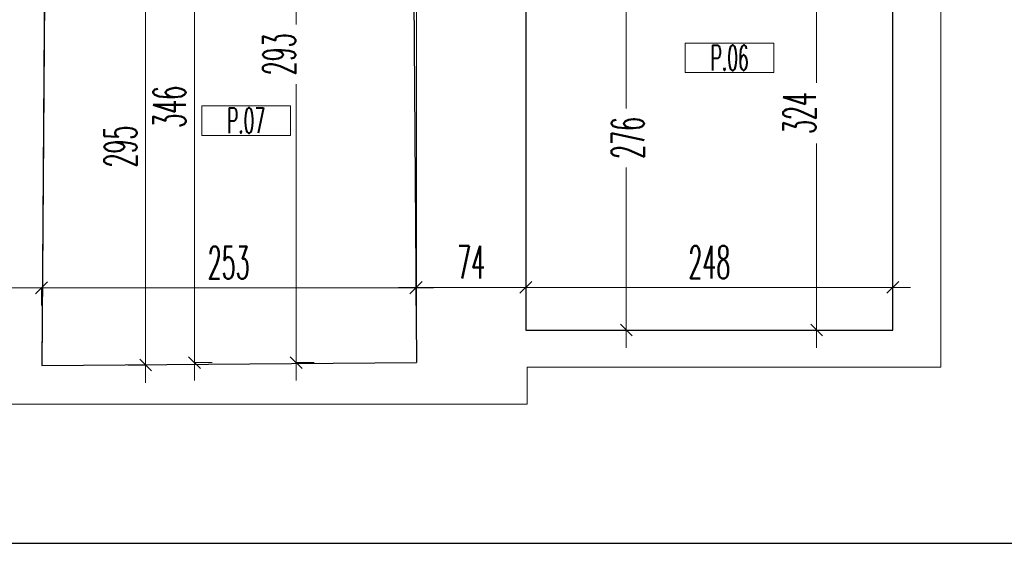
# Model space of a CAD drawing. Header units: millimetres. Extents: x -5207 to 173417, y -28809 to -6400.
# Tile 42 of 256: x 1103 to 1769, y -13402 to -13049. Entities that reach past the tile are written whole.
import ezdxf

# ---------------------------------------------------------------- set-up
doc = ezdxf.new("R2010")
doc.units = ezdxf.units.MM
for name, color, linetype, lineweight in [('mr_cienka', 4, 'Continuous', 13), ('mr_obliczanie_powierzchni', 4, 'Continuous', 15), ('mr_otwory', 6, 'Continuous', 9), ('mr_wymiar', 3, 'Continuous', 9), ('mr_ściany', 7, 'Continuous', 30)]:
    doc.layers.add(name, color=color, linetype=linetype, lineweight=lineweight)
doc.styles.add('WYM', font='simplex.shx', dxfattribs={"width": 0.5})
doc.dimstyles.new('1do100', dxfattribs={"dimscale": 2, "dimtxt": 12, "dimasz": 5, "dimexe": 0, "dimexo": 0, "dimgap": 3, "dimtad": 1, "dimdec": 0, "dimrnd": 0.5, "dimdsep": 46, "dimtxsty": 'WYM', "dimblk": 'OBLIQUE', "dimcen": 1.2, "dimdle": 6, "dimclrd": 256, "dimclre": 250, "dimclrt": 4, "dimadec": 1, "dimazin": 0, "dimtfac": 1, "dimtdec": 0, "dimtix": 1, "dimtmove": 2, "dimatfit": 3, "dimldrblk": 'NONE', "dimfxl": 1, "dimfxlon": 1, "dimtolj": 1, "dimtzin": 0, "dimlwd": -1, "dimlwe": 0, "dimarcsym": 0})

# ---------------------------------------------------------------- blocks, each defined once
blk = doc.blocks.new('_Oblique')
at = {"color": 0, "linetype": 'ByBlock', "lineweight": -2}
blk.add_line((-0.5, -0.5), (0.5, 0.5), dxfattribs=at)
blk = doc.blocks.new('*D5659')
at = {"layer": 'Defpoints', "color": 0, "ltscale": 2, "transparency": 16777216}
for p in [(1117.78, -13229.79), (1059.84, -13269.62), (1117.78, -13274.62)]:
    blk.add_point(p, dxfattribs=at)
at = {"layer": 'mr_wymiar', "ltscale": 2, "transparency": 16777216}
blk.add_line((1047.84, -13229.79), (1129.78, -13229.79), dxfattribs=at)
at = {"layer": 'mr_wymiar', "color": 250, "lineweight": 0, "ltscale": 2, "transparency": 16777216}
for p, q in [((1059.84, -13241.79), (1059.84, -13229.79)), ((1117.78, -13241.79), (1117.78, -13229.79))]:
    blk.add_line(p, q, dxfattribs=at)
at = {"layer": 'mr_wymiar', "ltscale": 2, "transparency": 16777216, "xscale": 8, "yscale": 8, "zscale": 8, "rotation": 180}
blk.add_blockref('_Oblique', (1059.84, -13229.79), dxfattribs=at)
at = {"layer": 'mr_wymiar', "ltscale": 2, "transparency": 16777216, "xscale": 8, "yscale": 8, "zscale": 8}
blk.add_blockref('_Oblique', (1117.78, -13229.79), dxfattribs=at)
at = {"layer": 'mr_wymiar', "color": 4, "ltscale": 2, "transparency": 16777216, "insert": (1088.81, -13212.79), "char_height": 22, "attachment_point": 5, "style": 'WYM'}
blk.add_mtext('\\A1;58', dxfattribs=at)
blk = doc.blocks.new('_None')
blk = doc.blocks.new('*D5660')
at = {"layer": 'Defpoints', "color": 0, "ltscale": 2, "transparency": 16777216}
for p in [(1370.84, -13229.79), (1117.78, -13274.62), (1370.84, -13272.62)]:
    blk.add_point(p, dxfattribs=at)
at = {"layer": 'mr_wymiar', "ltscale": 2, "transparency": 16777216}
blk.add_line((1105.78, -13229.79), (1382.84, -13229.79), dxfattribs=at)
at = {"layer": 'mr_wymiar', "color": 250, "lineweight": 0, "ltscale": 2, "transparency": 16777216}
for p, q in [((1117.78, -13241.79), (1117.78, -13229.79)), ((1370.84, -13241.79), (1370.84, -13229.79))]:
    blk.add_line(p, q, dxfattribs=at)
at = {"layer": 'mr_wymiar', "ltscale": 2, "transparency": 16777216, "xscale": 8, "yscale": 8, "zscale": 8, "rotation": 180}
blk.add_blockref('_Oblique', (1117.78, -13229.79), dxfattribs=at)
at = {"layer": 'mr_wymiar', "ltscale": 2, "transparency": 16777216, "xscale": 8, "yscale": 8, "zscale": 8}
blk.add_blockref('_Oblique', (1370.84, -13229.79), dxfattribs=at)
at = {"layer": 'mr_wymiar', "color": 4, "ltscale": 2, "transparency": 16777216, "insert": (1244.31, -13212.79), "char_height": 22, "attachment_point": 5, "style": 'WYM'}
blk.add_mtext('\\A1;253', dxfattribs=at)
blk = doc.blocks.new('*D5661')
at = {"layer": 'Defpoints', "color": 0, "ltscale": 2, "transparency": 16777216}
for p in [(1445.19, -13229.45), (1445.19, -13258.27), (1371.19, -13280.27)]:
    blk.add_point(p, dxfattribs=at)
at = {"layer": 'mr_wymiar', "ltscale": 2, "transparency": 16777216}
blk.add_line((1359.19, -13229.45), (1457.19, -13229.45), dxfattribs=at)
at = {"layer": 'mr_wymiar', "color": 250, "lineweight": 0, "ltscale": 2, "transparency": 16777216}
for p, q in [((1371.19, -13241.45), (1371.19, -13229.45)), ((1445.19, -13241.45), (1445.19, -13229.45))]:
    blk.add_line(p, q, dxfattribs=at)
at = {"layer": 'mr_wymiar', "ltscale": 2, "transparency": 16777216, "xscale": 8, "yscale": 8, "zscale": 8, "rotation": 180}
blk.add_blockref('_Oblique', (1371.19, -13229.45), dxfattribs=at)
at = {"layer": 'mr_wymiar', "ltscale": 2, "transparency": 16777216, "xscale": 8, "yscale": 8, "zscale": 8}
blk.add_blockref('_Oblique', (1445.19, -13229.45), dxfattribs=at)
at = {"layer": 'mr_wymiar', "color": 4, "ltscale": 2, "transparency": 16777216, "insert": (1408.19, -13212.45), "char_height": 22, "attachment_point": 5, "style": 'WYM'}
blk.add_mtext('\\A1;74', dxfattribs=at)
blk = doc.blocks.new('*D5662')
at = {"layer": 'Defpoints', "color": 0, "ltscale": 2, "transparency": 16777216}
for p in [(1693.19, -13229.45), (1445.19, -13258.27), (1693.19, -13258.27)]:
    blk.add_point(p, dxfattribs=at)
at = {"layer": 'mr_wymiar', "ltscale": 2, "transparency": 16777216}
blk.add_line((1433.19, -13229.45), (1705.19, -13229.45), dxfattribs=at)
at = {"layer": 'mr_wymiar', "color": 250, "lineweight": 0, "ltscale": 2, "transparency": 16777216}
for p, q in [((1445.19, -13241.45), (1445.19, -13229.45)), ((1693.19, -13241.45), (1693.19, -13229.45))]:
    blk.add_line(p, q, dxfattribs=at)
at = {"layer": 'mr_wymiar', "ltscale": 2, "transparency": 16777216, "xscale": 8, "yscale": 8, "zscale": 8, "rotation": 180}
blk.add_blockref('_Oblique', (1445.19, -13229.45), dxfattribs=at)
at = {"layer": 'mr_wymiar', "ltscale": 2, "transparency": 16777216, "xscale": 8, "yscale": 8, "zscale": 8}
blk.add_blockref('_Oblique', (1693.19, -13229.45), dxfattribs=at)
at = {"layer": 'mr_wymiar', "color": 4, "ltscale": 2, "transparency": 16777216, "insert": (1569.19, -13212.45), "char_height": 22, "attachment_point": 5, "style": 'WYM'}
blk.add_mtext('\\A1;248', dxfattribs=at)
blk = doc.blocks.new('*D5666')
at = {"layer": 'Defpoints', "color": 0, "ltscale": 2, "transparency": 16777216}
for p in [(1502.22, -12982.77), (1502.22, -13258.27), (1513.05, -13258.27)]:
    blk.add_point(p, dxfattribs=at)
at = {"layer": 'mr_wymiar', "ltscale": 2, "transparency": 16777216}
for p, q in [((1513.05, -12970.77), (1513.05, -13108.64)), ((1513.05, -13270.27), (1513.05, -13148.4))]:
    blk.add_line(p, q, dxfattribs=at)
at = {"layer": 'mr_wymiar', "color": 250, "lineweight": 0, "ltscale": 2, "transparency": 16777216}
for p, q in [((1502.22, -12982.77), (1513.05, -12982.77)), ((1502.22, -13258.27), (1513.05, -13258.27))]:
    blk.add_line(p, q, dxfattribs=at)
at = {"layer": 'mr_wymiar', "ltscale": 2, "transparency": 16777216, "xscale": 8, "yscale": 8, "zscale": 8}
for p, rotation in [((1513.05, -12982.77), 90), ((1513.05, -13258.27), 270)]:
    blk.add_blockref('_Oblique', p, dxfattribs=dict(at, rotation=rotation))
at = {"layer": 'mr_wymiar', "color": 4, "ltscale": 2, "transparency": 16777216, "insert": (1514.05, -13128.52), "char_height": 22, "attachment_point": 5, "rotation": 90, "style": 'WYM'}
blk.add_mtext('\\A1;276', dxfattribs=at)
blk = doc.blocks.new('*D5668')
at = {"layer": 'Defpoints', "color": 0, "ltscale": 2, "transparency": 16777216}
for p in [(1322.19, -12987.77), (1290, -13280.27), (1371.19, -13280.27)]:
    blk.add_point(p, dxfattribs=at)
at = {"layer": 'mr_wymiar', "ltscale": 2, "transparency": 16777216}
for p, q in [((1290, -12975.77), (1290, -13051.96)), ((1290, -13292.27), (1290, -13092.25))]:
    blk.add_line(p, q, dxfattribs=at)
at = {"layer": 'mr_wymiar', "color": 250, "lineweight": 0, "ltscale": 2, "transparency": 16777216}
for p, q in [((1302, -12987.77), (1290, -12987.77)), ((1302, -13280.27), (1290, -13280.27))]:
    blk.add_line(p, q, dxfattribs=at)
at = {"layer": 'mr_wymiar', "ltscale": 2, "transparency": 16777216, "xscale": 8, "yscale": 8, "zscale": 8}
for p, rotation in [((1290, -12987.77), 90), ((1290, -13280.27), 270)]:
    blk.add_blockref('_Oblique', p, dxfattribs=dict(at, rotation=rotation))
at = {"layer": 'mr_wymiar', "color": 4, "ltscale": 2, "transparency": 16777216, "insert": (1278.5, -13072.1), "char_height": 22, "attachment_point": 5, "rotation": 90, "style": 'WYM'}
blk.add_mtext('\\A1;293', dxfattribs=at)
blk = doc.blocks.new('*D5670')
at = {"layer": 'Defpoints', "color": 0, "ltscale": 2, "transparency": 16777216}
for p in [(1165.19, -12986.77), (1118.13, -13281.89), (1188.23, -13281.89)]:
    blk.add_point(p, dxfattribs=at)
at = {"layer": 'mr_wymiar', "ltscale": 2, "transparency": 16777216}
blk.add_line((1188.23, -12974.77), (1188.23, -13293.89), dxfattribs=at)
at = {"layer": 'mr_wymiar', "color": 250, "lineweight": 0, "ltscale": 2, "transparency": 16777216}
for p, q in [((1176.23, -12986.77), (1188.23, -12986.77)), ((1176.23, -13281.89), (1188.23, -13281.89))]:
    blk.add_line(p, q, dxfattribs=at)
at = {"layer": 'mr_wymiar', "ltscale": 2, "transparency": 16777216, "xscale": 8, "yscale": 8, "zscale": 8}
for p, rotation in [((1188.23, -12986.77), 90), ((1188.23, -13281.89), 270)]:
    blk.add_blockref('_Oblique', p, dxfattribs=dict(at, rotation=rotation))
at = {"layer": 'mr_wymiar', "color": 4, "ltscale": 2, "transparency": 16777216, "insert": (1171.23, -13134.33), "char_height": 22, "attachment_point": 5, "rotation": 90, "style": 'WYM'}
blk.add_mtext('\\A1;295', dxfattribs=at)
blk = doc.blocks.new('*D5673')
at = {"layer": 'Defpoints', "color": 0, "ltscale": 2, "transparency": 16777216}
for p in [(1282.19, -12934.77), (1221.27, -13280.27), (1282.19, -13280.27)]:
    blk.add_point(p, dxfattribs=at)
at = {"layer": 'mr_wymiar', "ltscale": 2, "transparency": 16777216}
blk.add_line((1221.27, -12922.77), (1221.27, -13292.27), dxfattribs=at)
at = {"layer": 'mr_wymiar', "color": 250, "lineweight": 0, "ltscale": 2, "transparency": 16777216}
for p, q in [((1233.27, -12934.77), (1221.27, -12934.77)), ((1233.27, -13280.27), (1221.27, -13280.27))]:
    blk.add_line(p, q, dxfattribs=at)
at = {"layer": 'mr_wymiar', "ltscale": 2, "transparency": 16777216, "xscale": 8, "yscale": 8, "zscale": 8}
for p, rotation in [((1221.27, -12934.77), 90), ((1221.27, -13280.27), 270)]:
    blk.add_blockref('_Oblique', p, dxfattribs=dict(at, rotation=rotation))
at = {"layer": 'mr_wymiar', "color": 4, "ltscale": 2, "transparency": 16777216, "insert": (1204.27, -13107.52), "char_height": 22, "attachment_point": 5, "rotation": 90, "style": 'WYM'}
blk.add_mtext('\\A1;346', dxfattribs=at)
blk = doc.blocks.new('*D5674')
at = {"layer": 'Defpoints', "color": 0, "ltscale": 2, "transparency": 16777216}
for p in [(1680.23, -12934.77), (1641.67, -13258.27), (1680.23, -13258.27)]:
    blk.add_point(p, dxfattribs=at)
at = {"layer": 'mr_wymiar', "ltscale": 2, "transparency": 16777216}
for p, q in [((1641.67, -12922.77), (1641.67, -13091.39)), ((1641.67, -13270.27), (1641.67, -13132.2))]:
    blk.add_line(p, q, dxfattribs=at)
at = {"layer": 'mr_wymiar', "color": 250, "lineweight": 0, "ltscale": 2, "transparency": 16777216}
for p, q in [((1653.67, -12934.77), (1641.67, -12934.77)), ((1653.67, -13258.27), (1641.67, -13258.27))]:
    blk.add_line(p, q, dxfattribs=at)
at = {"layer": 'mr_wymiar', "ltscale": 2, "transparency": 16777216, "xscale": 8, "yscale": 8, "zscale": 8}
for p, rotation in [((1641.67, -12934.77), 90), ((1641.67, -13258.27), 270)]:
    blk.add_blockref('_Oblique', p, dxfattribs=dict(at, rotation=rotation))
at = {"layer": 'mr_wymiar', "color": 4, "ltscale": 2, "transparency": 16777216, "insert": (1630.17, -13111.79), "char_height": 22, "attachment_point": 5, "rotation": 90, "style": 'WYM'}
blk.add_mtext('\\A1;324', dxfattribs=at)

msp = doc.modelspace()

# ---------------------------------------------------------------- linework, layer by layer
at = {"layer": 'mr_cienka', "ltscale": 2}
for p, q in [((1552.8772, -13064.4386), (1552.8772, -13084.4386)), ((1612.8772, -13064.4386), (1552.8772, -13064.4386)), ((1552.8772, -13084.4386), (1612.8772, -13084.4386)), ((1226.1029, -13106.8167), (1226.1029, -13126.8167)), ((1286.1029, -13106.8167), (1226.1029, -13106.8167)), ((1226.1029, -13126.8167), (1286.1029, -13126.8167))]:
    msp.add_line(p, q, dxfattribs=at)
at = {"layer": 'mr_cienka'}
for points in [[(1612.8772, -13084.4386), (1612.8772, -13064.4386)], [(1286.1029, -13126.8167), (1286.1029, -13106.8167)]]:
    msp.add_lwpolyline(points, dxfattribs=at)
at = {"layer": 'mr_obliczanie_powierzchni'}
for points in [[(1725.6622, -12160.7906), (1725.6622, -13258.2708), (1725.6622, -13283.2708), (1446.1313, -13283.2708), (1446.1313, -13308.2708), (1371.1878, -13308.2708), (1118.1286, -13308.2708), (782.1878, -13308.2708), (757.1878, -13308.2708)], [(1445.1878, -12982.7708), (1445.1878, -13258.2708), (1693.1878, -13258.2708), (1693.1878, -12934.7708)], [(1120.1878, -12986.7708), (1118.1286, -13282.2714), (1371.1878, -13280.2708), (1371.1878, -12987.7708)]]:
    msp.add_lwpolyline(points, dxfattribs=at)
at = {"layer": 'mr_ściany', "ltscale": 2}
for p, q in [((1693.1878, -13258.2708), (1693.1878, -12934.7708)), ((1120.1878, -12986.7708), (1118.1286, -13282.2714)), ((1369.1878, -12987.7708), (1371.1878, -13280.2708)), ((1445.1878, -12982.7708), (1445.1878, -13258.2708)), ((1445.1878, -13258.2708), (1693.1878, -13258.2708)), ((1118.1286, -13282.2714), (1371.1878, -13280.2708))]:
    msp.add_line(p, q, dxfattribs=at)
msp.add_lwpolyline([(-2650.8122, -12960.2708), (-1518.8122, -12960.2708), (-1518.8122, -13270.2708), (-1025.8122, -13270.2708), (-1025.8122, -12960.2708), (655.1878, -12960.2708), (655.1878, -13402.2708), (1821.1878, -13402.2708), (1821.1878, -12222.2708), (1935.1878, -12222.2708), (1935.1878, -11655.2708), (1823.1878, -11655.2708), (1823.1878, -10468.2708), (809.1878, -10468.2708), (809.1878, -9793.2708), (-708.8122, -9793.2708), (-708.8122, -10490.2708), (-1813.8122, -10490.2708), (-1813.8122, -9798.2708), (-3333.8122, -9798.2708), (-3333.8122, -10471.2708), (-4351.8122, -10471.2708), (-4351.8122, -11110.2708)], dxfattribs=at)

# ---------------------------------------------------------------- texts
at = {"layer": 'mr_otwory', "ltscale": 2, "char_height": 17, "attachment_point": 5, "style": 'WYM'}
for s, insert in [('P.06', (1582.8772, -13074.4386)), ('P.07', (1256.1029, -13116.8167))]:
    msp.add_mtext_dynamic_manual_height_columns(s, width=40, gutter_width=75, heights=[0], dxfattribs=dict(at, insert=insert))

# ---------------------------------------------------------------- dimensions: what is measured, and where the dimension line sits
at = {"layer": 'mr_wymiar', "ltscale": 2}
for base, p1, p2, picture, middle in [((1221.2654586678, -13280.2708160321), (1282.1878345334, -12934.7708160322), (1282.1878345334, -13280.2708160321), '*D5673', (1204.2654586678, -13107.5208160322)), ((1188.2302, -13281.8881), (1165.1878, -12986.7708), (1118.1312, -13281.8881), '*D5670', (1171.2302, -13134.3294))]:
    dim = msp.add_linear_dim(base=base, p1=p1, p2=p2, angle=270, dimstyle='1do100', override={"dimtxt": 11, "dimasz": 4, "dimfxl": 6}, dxfattribs=at)
    dim.commit()
    dim.dimension.update_dxf_attribs({"geometry": picture, "text_midpoint": middle})
for base, p1, p2, picture, middle in [((1641.6726661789, -13258.2708160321), (1680.2255902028, -12934.7708160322), (1680.2255902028, -13258.2708160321), '*D5674', (1630.1726661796, -13111.7927496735)), ((1290.0004151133, -13280.2708160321), (1322.1878345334, -12987.7708160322), (1371.1878345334, -13280.2708160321), '*D5668', (1278.5004151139, -13072.1043984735)), ((1513.0471444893, -13258.2708160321), (1502.2248632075, -12982.7708160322), (1502.2248632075, -13258.2708160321), '*D5666', (1514.0471444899, -13128.520816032))]:
    dim = msp.add_linear_dim(base=base, p1=p1, p2=p2, angle=270, dimstyle='1do100', override={"dimtxt": 11, "dimasz": 4, "dimfxl": 6}, dxfattribs=at)
    dim.commit()
    dim.dimension.update_dxf_attribs({"geometry": picture, "text_midpoint": middle, "dimtype": 160})
for base, p1, p2, picture, middle in [((1117.7834, -13229.7919), (1059.8427, -13269.616), (1117.7834, -13274.6166), '*D5659', (1088.813, -13212.7919)), ((1370.8427, -13229.7919), (1117.7834, -13274.6166), (1370.8427, -13272.616), '*D5660', (1244.313, -13212.7919)), ((1445.1878, -13229.4467), (1371.1878, -13280.2708), (1445.1878, -13258.2708), '*D5661', (1408.1878, -13212.4467)), ((1693.1878, -13229.4467), (1445.1878, -13258.2708), (1693.1878, -13258.2708), '*D5662', (1569.1878, -13212.4467))]:
    dim = msp.add_linear_dim(base=base, p1=p1, p2=p2, dimstyle='1do100', override={"dimtxt": 11, "dimasz": 4, "dimfxl": 6}, dxfattribs=at)
    dim.commit()
    dim.dimension.update_dxf_attribs({"geometry": picture, "text_midpoint": middle})

doc.saveas('drawing.dxf')
